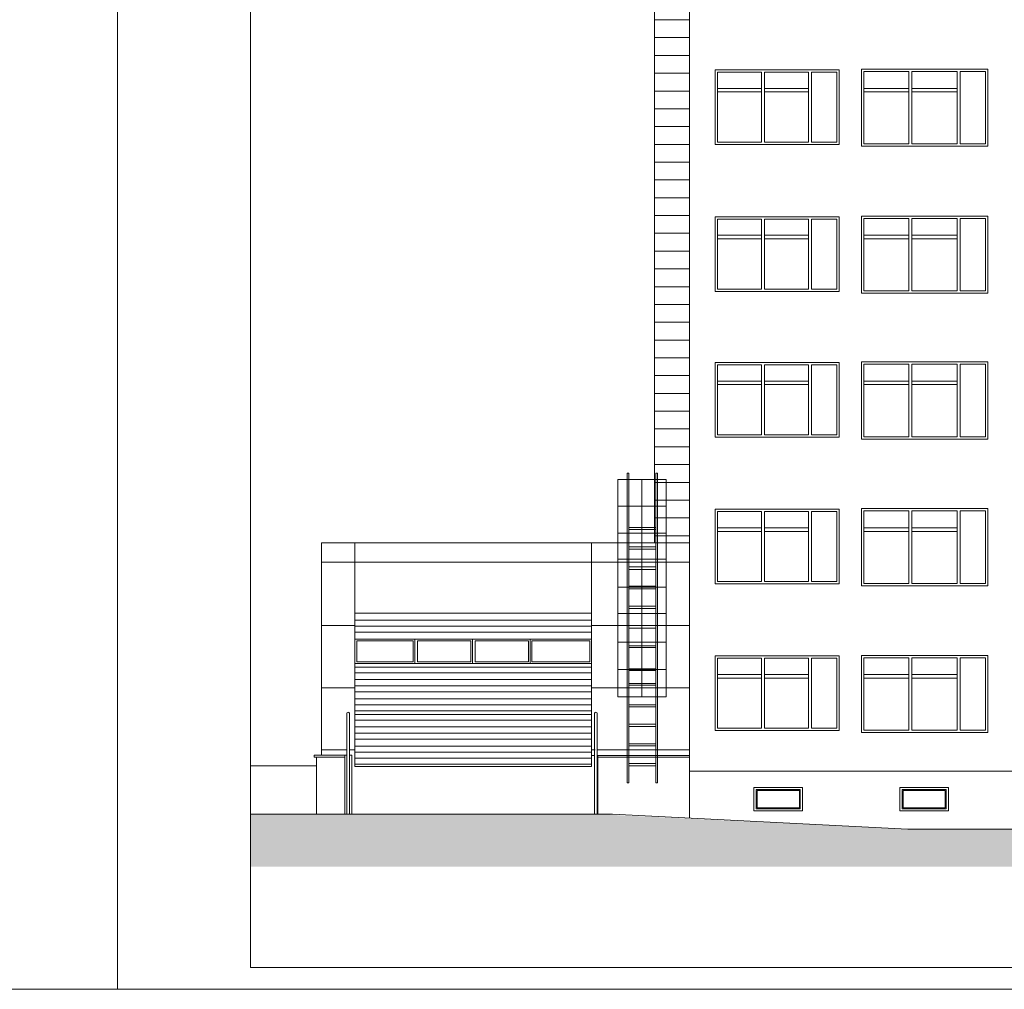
# Paper-space layout 'A-43 ELEWACJE' of a CAD drawing. Header units: millimetres. Extents: x -1100 to 1100, y 0 to 900.
# Tile 1 of 24: x -22 to 199, y 0 to 218. Entities that reach past the tile are written whole.
import ezdxf
from ezdxf.xclip import XClip

# ---------------------------------------------------------------- set-up
doc = ezdxf.new("R2010")
doc.units = ezdxf.units.MM
doc.header["$MEASUREMENT"] = 0
doc.header["$XCLIPFRAME"] = 0
for name, color, linetype, lineweight in [('_p. II sufity_2_0_Nr_pióra__1', 7, 'Continuous', 20), ('A_Arkusz_Nr_pióra__1', 7, 'Continuous', 20), ('A_ściany proj_Nr_pióra__1', 7, 'Continuous', 20), ('A_ściany_Nr_pióra__1', 7, 'Continuous', 20), ('A_ściany_Nr_pióra__2', 8, 'Continuous', 13), ('A_ściany_Nr_pióra__3', 252, 'Continuous', 13)]:
    doc.layers.add(name, color=color, linetype=linetype, lineweight=lineweight)
doc.layers.add('A_ściany', color=7, linetype='Continuous')
picture_1 = doc.add_image_def('image1.tif', size_in_pixel=(6497, 5315))

# ---------------------------------------------------------------- blocks, each defined once
blk = doc.blocks.new('Rysunek_1_1', base_point=(-473.3395392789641, 1333.998747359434))
at = {"layer": 'A_ściany', "linetype": 'Continuous', "lineweight": 13}
h = blk.add_hatch(dxfattribs=at)
h.set_pattern_fill('BONIE_0001', color=8, style=0, pattern_type=2)
h.set_pattern_definition([(0, (-473.3395392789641, 1333.998747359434), (0, 4), [])])
h.paths.add_polyline_path([(132.4026353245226, 407.6245816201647), (120.721196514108, 407.6245816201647), (120.721196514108, 100.4139201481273), (128.6126353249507, 100.4139201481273), (128.6126353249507, 395.8989118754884), (132.4026353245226, 395.8989118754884)])
blk.add_hatch(color=8, dxfattribs=at).paths.add_polyline_path([(107.9978173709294, 39.36951314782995), (29.899803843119, 39.36951314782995), (29.899803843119, 27.60308684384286), (635.4112396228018, 27.60308684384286), (635.4112396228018, 36.01801946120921), (177.6716649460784, 36.01801946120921)])
at = {"layer": 'A_ściany proj_Nr_pióra__1', "color": 7, "linetype": 'Continuous', "lineweight": 20}
blk.add_line((120.7211960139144, 407.6245843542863), (120.7211960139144, 100.4139221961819), dxfattribs=at)
at = {"layer": 'A_ściany_Nr_pióra__1', "color": 7, "linetype": 'Continuous', "lineweight": 20}
for p, q in [((128.6126372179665, 38.49637854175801), (128.6126372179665, 395.8989086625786)), ((45.83249198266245, 100.4139221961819), (45.83249198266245, 52.6590851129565)), ((45.83249198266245, 100.4139221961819), (128.6126372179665, 100.4139221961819)), ((44.21305601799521, 52.6590851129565), (51.54087698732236, 52.6590851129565)), ((44.21305601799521, 52.6590851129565), (44.21305601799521, 52.19530251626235)), ((44.21305601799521, 52.19530251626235), (51.09424679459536, 52.19530251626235)), ((44.71458112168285, 39.36951801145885), (44.71458112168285, 52.19530251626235)), ((51.09424679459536, 52.6590851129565), (51.09424679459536, 39.36951801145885)), ((52.68353747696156, 52.67335021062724), (52.1506490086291, 52.67335021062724)), ((52.68353747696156, 39.36951801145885), (52.68353747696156, 52.67335021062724)), ((107.2734676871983, 52.58051429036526), (106.5742703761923, 52.58051429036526)), ((107.8832487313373, 52.60099611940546), (128.6126372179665, 52.60099611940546)), ((107.997820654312, 52.60099611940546), (107.997820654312, 39.36951801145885)), ((107.997820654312, 52.18719099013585), (128.6126372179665, 52.18719099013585)), ((44.71458163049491, 50.24116815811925), (29.89980245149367, 50.24116815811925)), ((53.33454384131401, 50.10965681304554), (106.5742703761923, 50.10965681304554)), ((320.3914102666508, 49.01802043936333), (128.6126372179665, 49.01802043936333)), ((29.89979957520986, 39.36951670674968), (111.3289509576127, 39.36951670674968)), ((111.3289509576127, 39.36951670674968), (177.6716615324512, 36.01802309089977)), ((635.4112401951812, 36.01802251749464), (177.6716683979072, 36.01802251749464))]:
    blk.add_line(p, q, dxfattribs=at)
at = {"layer": 'A_ściany_Nr_pióra__2', "color": 8, "linetype": 'Continuous', "lineweight": 13}
for p, q in [((114.582223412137, 46.4096730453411), (114.582223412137, 116.0680848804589)), ((114.9502015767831, 46.4096730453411), (114.9502015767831, 116.0680848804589)), ((121.0782114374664, 46.4096730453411), (121.0782114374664, 116.0680848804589)), ((121.4461896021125, 46.4096730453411), (121.4461896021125, 116.0680848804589)), ((112.5113210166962, 114.6479091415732), (123.390411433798, 114.6479091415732)), ((112.5113210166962, 65.75208981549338), (112.5113210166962, 114.6479091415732)), ((117.8828566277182, 65.75208981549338), (117.8828566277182, 114.6479091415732)), ((123.390411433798, 65.75208981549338), (123.390411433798, 114.6479091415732)), ((112.5113210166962, 108.6541500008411), (123.390411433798, 108.6541500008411)), ((112.5113210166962, 102.5782830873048), (123.390411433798, 102.5782830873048)), ((53.33454384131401, 84.60409761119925), (53.33454384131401, 100.4139221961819)), ((106.5742703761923, 84.60409761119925), (106.5742703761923, 100.4139221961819)), ((45.83249198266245, 96.06349147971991), (128.6126372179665, 96.06349147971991)), ((112.5113210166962, 96.70768560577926), (123.390411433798, 96.70768560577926)), ((112.5113210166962, 90.4134120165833), (123.390411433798, 90.4134120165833)), ((112.5113210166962, 84.54280551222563), (123.390411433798, 84.54280551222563)), ((45.83249198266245, 81.77739767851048), (53.33454384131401, 81.77739767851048)), ((106.5742703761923, 81.77739767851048), (128.6126372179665, 81.77739767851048)), ((112.5113210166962, 78.09746264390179), (123.390411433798, 78.09746264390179)), ((112.5113210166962, 71.91006450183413), (123.390411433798, 71.91006450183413)), ((45.83249198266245, 67.82354260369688), (53.33454384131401, 67.82354260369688)), ((106.5742703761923, 67.82354260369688), (128.6126372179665, 67.82354260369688)), ((112.5113210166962, 65.75208981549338), (123.390411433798, 65.75208981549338)), ((51.54087698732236, 39.36951801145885), (51.54087698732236, 62.10323843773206)), ((52.1506490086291, 39.36951801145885), (52.1506490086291, 62.10323843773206)), ((107.2734676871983, 39.36951801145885), (107.2734676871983, 62.10323843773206)), ((107.8832487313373, 39.36951801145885), (107.8832487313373, 62.10323843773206)), ((45.83249198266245, 53.86968752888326), (51.54087698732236, 53.86968752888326)), ((52.1506490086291, 53.86968752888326), (53.33454384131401, 53.86968752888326)), ((106.5742703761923, 53.86968752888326), (107.388039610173, 53.86968752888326)), ((107.997820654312, 53.86968752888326), (128.6126372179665, 53.86968752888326))]:
    blk.add_line(p, q, dxfattribs=at)
at = {"layer": 'A_ściany_Nr_pióra__2', "color": 8, "linetype": 'Continuous', "lineweight": 13, "flags": 128}
for points in [[(114.9502049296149, 116.0680822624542), (114.5822242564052, 116.0680822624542), (114.5822242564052, 46.4096746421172), (114.9502049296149, 46.4096746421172), (114.9502049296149, 50.25768073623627), (121.0782074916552, 50.25768073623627), (121.0782074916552, 46.4096746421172), (121.446188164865, 46.4096746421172), (121.446188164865, 116.0680822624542), (121.0782074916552, 116.0680822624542), (121.0782074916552, 103.8798912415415), (114.9502049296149, 103.8798912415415)], [(121.0782074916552, 99.49402667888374), (114.9502049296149, 99.49402667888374), (114.9502049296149, 103.3601934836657), (121.0782074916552, 103.3601934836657)], [(114.9502049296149, 99.00320067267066), (121.0782074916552, 99.00320067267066), (121.0782074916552, 94.98035414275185), (114.9502049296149, 94.98035414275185)], [(114.9502049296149, 90.63991523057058), (114.9502049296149, 94.38366435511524), (121.0782074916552, 94.38366435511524), (121.0782074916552, 90.63991523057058)], [(114.9502049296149, 86.18398723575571), (114.9502049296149, 90.03360117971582), (121.0782074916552, 90.03360117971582), (121.0782074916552, 86.18398723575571)], [(114.9502049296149, 85.62579346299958), (121.0782074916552, 85.62579346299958), (121.0782074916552, 81.77740019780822), (114.9502049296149, 81.77740019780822)], [(121.0782074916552, 77.24952689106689), (114.9502049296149, 77.24952689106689), (114.9502049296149, 81.23887845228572), (121.0782074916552, 81.23887845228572)], [(114.9502049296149, 72.05254827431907), (114.9502049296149, 76.83248551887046), (121.0782074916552, 76.83248551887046), (121.0782074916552, 72.05254827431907)], [(114.9502049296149, 71.68362718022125), (121.0782074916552, 71.68362718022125), (121.0782074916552, 68.78037662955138), (114.9502049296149, 68.78037662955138)], [(114.9502049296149, 68.36333525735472), (121.0782074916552, 68.36333525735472), (121.0782074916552, 63.98440033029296), (114.9502049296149, 63.98440033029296)], [(121.0782074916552, 59.62678783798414), (114.9502049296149, 59.62678783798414), (114.9502049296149, 63.4871584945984), (121.0782074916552, 63.4871584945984)], [(114.9502049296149, 55.16745938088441), (114.9502049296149, 59.10548534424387), (121.0782074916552, 59.10548534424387), (121.0782074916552, 55.16745938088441)], [(121.0782074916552, 50.75893233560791), (114.9502049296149, 50.75893233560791), (114.9502049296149, 54.73437791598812), (121.0782074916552, 54.73437791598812)]]:
    blk.add_lwpolyline(points, close=True, dxfattribs=at)
at = {"layer": 'A_ściany_Nr_pióra__2', "color": 8, "linetype": 'Continuous', "lineweight": 13}
for centre in [(51.84576189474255, 62.01154000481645), (107.5783566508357, 62.01154000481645)]:
    blk.add_arc(centre, 0.3183807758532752, 16.73933015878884, 163.2606698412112, dxfattribs=at)
at = {"layer": 'A_ściany_Nr_pióra__3', "color": 252, "linetype": 'Continuous', "lineweight": 13}
for p, q in [((134.3626355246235, 206.7930233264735), (134.3626355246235, 189.9930241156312)), ((162.26263115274, 206.7930233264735), (134.3626355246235, 206.7930233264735)), ((144.8123022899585, 206.2680208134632), (134.8876380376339, 206.2680208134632)), ((134.8876380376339, 206.2680208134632), (134.8876380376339, 190.5180176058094)), ((144.8123022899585, 190.5180176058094), (144.8123022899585, 206.2680208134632)), ((155.3879729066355, 206.2680208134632), (145.4622980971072, 206.2680208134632)), ((145.4622980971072, 206.2680208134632), (145.4622980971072, 190.5180176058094)), ((155.3879729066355, 190.5180176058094), (155.3879729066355, 206.2680208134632)), ((161.7376376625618, 206.2680208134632), (156.0379687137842, 206.2680208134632)), ((156.0379687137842, 206.2680208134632), (156.0379687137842, 190.5180176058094)), ((161.7376376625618, 190.5180176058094), (161.7376376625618, 206.2680208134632)), ((162.26263115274, 189.9930241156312), (162.26263115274, 206.7930233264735)), ((195.6806390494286, 206.9230242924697), (167.2606395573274, 206.9230242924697)), ((167.2606395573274, 206.9230242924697), (167.2606395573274, 189.5630230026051)), ((167.7856330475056, 206.3980217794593), (167.7856330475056, 190.0880255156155)), ((177.9656344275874, 206.3980217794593), (167.7856330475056, 206.3980217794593)), ((177.9656344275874, 190.0880255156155), (177.9656344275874, 206.3980217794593)), ((178.6156392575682, 206.3980217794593), (178.6156392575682, 190.0880255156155)), ((188.8056379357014, 206.3980217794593), (178.6156392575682, 206.3980217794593)), ((188.8056379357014, 190.0880255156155), (188.8056379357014, 206.3980217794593)), ((189.4556337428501, 206.3980217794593), (189.4556337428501, 190.0880255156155)), ((195.1556365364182, 206.3980217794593), (189.4556337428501, 206.3980217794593)), ((195.1556365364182, 190.0880255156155), (195.1556365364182, 206.3980217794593)), ((195.6806390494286, 189.5630230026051), (195.6806390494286, 206.9230242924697)), ((134.8876380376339, 202.5966033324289), (144.8123022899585, 202.5966033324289)), ((134.8876380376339, 201.7966029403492), (144.8123022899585, 201.7966029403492)), ((145.4622980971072, 202.5966033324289), (155.3879729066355, 202.5966033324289)), ((145.4622980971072, 201.7966029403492), (155.3879729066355, 201.7966029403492)), ((167.7856330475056, 202.5966033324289), (177.9656344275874, 202.5966033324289)), ((167.7856330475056, 201.7966029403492), (177.9656344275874, 201.7966029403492)), ((178.6156392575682, 202.5966033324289), (188.8056379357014, 202.5966033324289)), ((178.6156392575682, 201.7966029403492), (188.8056379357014, 201.7966029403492)), ((134.8876380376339, 190.5180176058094), (144.8123022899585, 190.5180176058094)), ((145.4622980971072, 190.5180176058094), (155.3879729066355, 190.5180176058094)), ((156.0379687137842, 190.5180176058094), (161.7376376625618, 190.5180176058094)), ((134.3626355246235, 189.9930241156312), (162.26263115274, 189.9930241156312)), ((167.2606395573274, 189.5630230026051), (195.6806390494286, 189.5630230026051)), ((167.7856330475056, 190.0880255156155), (177.9656344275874, 190.0880255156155)), ((178.6156392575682, 190.0880255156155), (188.8056379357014, 190.0880255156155)), ((189.4556337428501, 190.0880255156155), (195.1556365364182, 190.0880255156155)), ((134.3626355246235, 173.7430206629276), (134.3626355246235, 156.9430214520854)), ((162.26263115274, 173.7430206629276), (134.3626355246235, 173.7430206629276)), ((144.8123022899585, 173.2180181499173), (134.8876380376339, 173.2180181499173)), ((134.8876380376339, 173.2180181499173), (134.8876380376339, 157.4680239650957)), ((144.8123022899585, 157.4680239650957), (144.8123022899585, 173.2180181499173)), ((155.3879729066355, 173.2180181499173), (145.4622980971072, 173.2180181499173)), ((145.4622980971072, 173.2180181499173), (145.4622980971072, 157.4680239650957)), ((155.3879729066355, 157.4680239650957), (155.3879729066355, 173.2180181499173)), ((161.7376376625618, 173.2180181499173), (156.0379687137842, 173.2180181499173)), ((156.0379687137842, 173.2180181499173), (156.0379687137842, 157.4680239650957)), ((161.7376376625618, 157.4680239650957), (161.7376376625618, 173.2180181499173)), ((162.26263115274, 156.9430214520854), (162.26263115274, 173.7430206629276)), ((195.6806390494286, 173.8730216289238), (167.2606395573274, 173.8730216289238)), ((167.2606395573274, 173.8730216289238), (167.2606395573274, 156.5130203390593)), ((167.7856330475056, 173.3480191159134), (167.7856330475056, 157.0380228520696)), ((177.9656344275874, 173.3480191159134), (167.7856330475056, 173.3480191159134)), ((177.9656344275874, 157.0380228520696), (177.9656344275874, 173.3480191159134)), ((178.6156392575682, 173.3480191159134), (178.6156392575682, 157.0380228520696)), ((188.8056379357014, 173.3480191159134), (178.6156392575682, 173.3480191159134)), ((188.8056379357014, 157.0380228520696), (188.8056379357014, 173.3480191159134)), ((189.4556337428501, 173.3480191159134), (189.4556337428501, 157.0380228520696)), ((195.1556365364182, 173.3480191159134), (189.4556337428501, 173.3480191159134)), ((195.1556365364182, 157.0380228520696), (195.1556365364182, 173.3480191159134)), ((195.6806390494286, 156.5130203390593), (195.6806390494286, 173.8730216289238)), ((134.8876380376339, 169.5466096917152), (144.8123022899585, 169.5466096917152)), ((134.8876380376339, 168.7466092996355), (144.8123022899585, 168.7466092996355)), ((145.4622980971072, 169.5466096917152), (155.3879729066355, 169.5466096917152)), ((145.4622980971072, 168.7466092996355), (155.3879729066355, 168.7466092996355)), ((167.7856330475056, 169.5466096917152), (177.9656344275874, 169.5466096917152)), ((167.7856330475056, 168.7466092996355), (177.9656344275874, 168.7466092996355)), ((178.6156392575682, 169.5466096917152), (188.8056379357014, 169.5466096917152)), ((178.6156392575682, 168.7466092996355), (188.8056379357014, 168.7466092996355)), ((134.8876380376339, 157.4680239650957), (144.8123022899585, 157.4680239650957)), ((145.4622980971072, 157.4680239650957), (155.3879729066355, 157.4680239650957)), ((156.0379687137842, 157.4680239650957), (161.7376376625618, 157.4680239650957)), ((134.3626355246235, 156.9430214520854), (162.26263115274, 156.9430214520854)), ((167.2606395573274, 156.5130203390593), (195.6806390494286, 156.5130203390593)), ((167.7856330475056, 157.0380228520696), (177.9656344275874, 157.0380228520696)), ((178.6156392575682, 157.0380228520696), (188.8056379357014, 157.0380228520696)), ((189.4556337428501, 157.0380228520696), (195.1556365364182, 157.0380228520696)), ((134.3626355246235, 140.9680249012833), (134.3626355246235, 124.168025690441)), ((162.26263115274, 140.9680249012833), (134.3626355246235, 140.9680249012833)), ((144.8123022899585, 140.4430223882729), (134.8876380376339, 140.4430223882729)), ((134.8876380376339, 140.4430223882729), (134.8876380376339, 124.6930191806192)), ((144.8123022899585, 124.6930191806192), (144.8123022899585, 140.4430223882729)), ((155.3879729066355, 140.4430223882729), (145.4622980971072, 140.4430223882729)), ((145.4622980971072, 140.4430223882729), (145.4622980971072, 124.6930191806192)), ((155.3879729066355, 124.6930191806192), (155.3879729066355, 140.4430223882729)), ((161.7376376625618, 140.4430223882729), (156.0379687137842, 140.4430223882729)), ((156.0379687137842, 140.4430223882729), (156.0379687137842, 124.6930191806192)), ((161.7376376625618, 124.6930191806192), (161.7376376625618, 140.4430223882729)), ((162.26263115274, 124.168025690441), (162.26263115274, 140.9680249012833)), ((195.6806390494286, 141.0980168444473), (167.2606395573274, 141.0980168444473)), ((167.2606395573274, 141.0980168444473), (167.2606395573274, 123.7380245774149)), ((167.7856330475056, 140.5730233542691), (167.7856330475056, 124.2630180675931)), ((177.9656344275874, 140.5730233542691), (167.7856330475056, 140.5730233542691)), ((177.9656344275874, 124.2630180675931), (177.9656344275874, 140.5730233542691)), ((178.6156392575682, 140.5730233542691), (178.6156392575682, 124.2630180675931)), ((188.8056379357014, 140.5730233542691), (178.6156392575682, 140.5730233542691)), ((188.8056379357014, 124.2630180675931), (188.8056379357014, 140.5730233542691)), ((189.4556337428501, 140.5730233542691), (189.4556337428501, 124.2630180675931)), ((195.1556365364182, 140.5730233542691), (189.4556337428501, 140.5730233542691)), ((195.1556365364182, 124.2630180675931), (195.1556365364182, 140.5730233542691)), ((195.6806390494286, 123.7380245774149), (195.6806390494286, 141.0980168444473)), ((134.8876380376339, 136.7716049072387), (144.8123022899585, 136.7716049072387)), ((134.8876380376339, 135.971604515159), (144.8123022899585, 135.971604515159)), ((145.4622980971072, 136.7716049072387), (155.3879729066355, 136.7716049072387)), ((145.4622980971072, 135.971604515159), (155.3879729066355, 135.971604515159)), ((167.7856330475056, 136.7716049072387), (177.9656344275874, 136.7716049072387)), ((167.7856330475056, 135.971604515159), (177.9656344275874, 135.971604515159)), ((178.6156392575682, 136.7716049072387), (188.8056379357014, 136.7716049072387)), ((178.6156392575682, 135.971604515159), (188.8056379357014, 135.971604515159)), ((134.3626355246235, 124.168025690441), (162.26263115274, 124.168025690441)), ((134.8876380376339, 124.6930191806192), (144.8123022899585, 124.6930191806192)), ((145.4622980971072, 124.6930191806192), (155.3879729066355, 124.6930191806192)), ((156.0379687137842, 124.6930191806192), (161.7376376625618, 124.6930191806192)), ((167.7856330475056, 124.2630180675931), (177.9656344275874, 124.2630180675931)), ((178.6156392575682, 124.2630180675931), (188.8056379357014, 124.2630180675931)), ((189.4556337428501, 124.2630180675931), (195.1556365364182, 124.2630180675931)), ((167.2606395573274, 123.7380245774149), (195.6806390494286, 123.7380245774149)), ((134.3626355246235, 107.9680177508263), (134.3626355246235, 91.16801853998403)), ((162.26263115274, 107.9680177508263), (134.3626355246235, 107.9680177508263)), ((144.8123022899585, 107.4430242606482), (134.8876380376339, 107.4430242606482)), ((134.8876380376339, 107.4430242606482), (134.8876380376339, 91.69302105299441)), ((144.8123022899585, 91.69302105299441), (144.8123022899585, 107.4430242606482)), ((155.3879729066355, 107.4430242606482), (145.4622980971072, 107.4430242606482)), ((145.4622980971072, 107.4430242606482), (145.4622980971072, 91.69302105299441)), ((155.3879729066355, 91.69302105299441), (155.3879729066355, 107.4430242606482)), ((161.7376376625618, 107.4430242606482), (156.0379687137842, 107.4430242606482)), ((156.0379687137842, 107.4430242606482), (156.0379687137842, 91.69302105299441)), ((161.7376376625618, 91.69302105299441), (161.7376376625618, 107.4430242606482)), ((162.26263115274, 91.16801853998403), (162.26263115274, 107.9680177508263)), ((195.6806390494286, 108.0980187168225), (167.2606395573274, 108.0980187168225)), ((167.2606395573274, 108.0980187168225), (167.2606395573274, 90.73801742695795)), ((167.7856330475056, 107.5730252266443), (167.7856330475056, 91.26301993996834)), ((177.9656344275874, 107.5730252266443), (167.7856330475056, 107.5730252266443)), ((177.9656344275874, 91.26301993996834), (177.9656344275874, 107.5730252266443)), ((178.6156392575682, 107.5730252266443), (178.6156392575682, 91.26301993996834)), ((188.8056379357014, 107.5730252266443), (178.6156392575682, 107.5730252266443)), ((188.8056379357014, 91.26301993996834), (188.8056379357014, 107.5730252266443)), ((189.4556337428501, 107.5730252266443), (189.4556337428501, 91.26301993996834)), ((195.1556365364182, 107.5730252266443), (189.4556337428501, 107.5730252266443)), ((195.1556365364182, 91.26301993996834), (195.1556365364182, 107.5730252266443)), ((195.6806390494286, 90.73801742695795), (195.6806390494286, 108.0980187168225)), ((134.8876380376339, 103.7716067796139), (144.8123022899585, 103.7716067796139)), ((134.8876380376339, 102.9716063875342), (144.8123022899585, 102.9716063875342)), ((145.4622980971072, 103.7716067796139), (155.3879729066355, 103.7716067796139)), ((145.4622980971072, 102.9716063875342), (155.3879729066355, 102.9716063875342)), ((167.7856330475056, 103.7716067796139), (177.9656344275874, 103.7716067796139)), ((167.7856330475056, 102.9716063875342), (177.9656344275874, 102.9716063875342)), ((178.6156392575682, 103.7716067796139), (188.8056379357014, 103.7716067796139)), ((178.6156392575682, 102.9716063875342), (188.8056379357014, 102.9716063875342)), ((134.3626355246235, 91.16801853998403), (162.26263115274, 91.16801853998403)), ((134.8876380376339, 91.69302105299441), (144.8123022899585, 91.69302105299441)), ((145.4622980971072, 91.69302105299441), (155.3879729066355, 91.69302105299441)), ((156.0379687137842, 91.69302105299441), (161.7376376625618, 91.69302105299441)), ((167.7856330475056, 91.26301993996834), (177.9656344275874, 91.26301993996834)), ((178.6156392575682, 91.26301993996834), (188.8056379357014, 91.26301993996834)), ((189.4556337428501, 91.26301993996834), (195.1556365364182, 91.26301993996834)), ((167.2606395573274, 90.73801742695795), (195.6806390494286, 90.73801742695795)), ((106.5742703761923, 84.60409761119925), (53.33454384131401, 84.60409761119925)), ((53.33454384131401, 84.60409761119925), (53.33454384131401, 50.10965681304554)), ((106.5742703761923, 84.60409761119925), (106.5742703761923, 50.10965681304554)), ((106.5742703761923, 83.03760762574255), (53.33454384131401, 83.03760762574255)), ((106.5742703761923, 81.67324712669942), (53.33454384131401, 81.67324712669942)), ((106.5742703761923, 80.30888662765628), (53.33454384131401, 80.30888662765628)), ((106.5742703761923, 78.7423966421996), (60.65833160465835, 78.7423966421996)), ((106.5742703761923, 73.25481838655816), (60.65833160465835, 73.25481838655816)), ((134.3626355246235, 74.96801962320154), (134.3626355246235, 58.16802041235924)), ((162.26263115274, 74.96801962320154), (134.3626355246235, 74.96801962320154)), ((144.8123022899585, 74.44301711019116), (134.8876380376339, 74.44301711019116)), ((134.8876380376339, 74.44301711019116), (134.8876380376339, 58.6930229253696)), ((144.8123022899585, 58.6930229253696), (144.8123022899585, 74.44301711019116)), ((155.3879729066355, 74.44301711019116), (145.4622980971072, 74.44301711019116)), ((145.4622980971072, 74.44301711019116), (145.4622980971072, 58.6930229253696)), ((155.3879729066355, 58.6930229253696), (155.3879729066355, 74.44301711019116)), ((161.7376376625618, 74.44301711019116), (156.0379687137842, 74.44301711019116)), ((156.0379687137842, 74.44301711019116), (156.0379687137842, 58.6930229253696)), ((161.7376376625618, 58.6930229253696), (161.7376376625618, 74.44301711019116)), ((162.26263115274, 58.16802041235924), (162.26263115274, 74.96801962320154)), ((195.6806390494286, 75.0980205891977), (167.2606395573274, 75.0980205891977)), ((167.2606395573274, 75.0980205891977), (167.2606395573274, 57.73801929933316)), ((167.7856330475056, 74.57301807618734), (167.7856330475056, 58.26302181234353)), ((177.9656344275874, 74.57301807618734), (167.7856330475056, 74.57301807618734)), ((177.9656344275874, 58.26302181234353), (177.9656344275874, 74.57301807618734)), ((178.6156392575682, 74.57301807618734), (178.6156392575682, 58.26302181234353)), ((188.8056379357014, 74.57301807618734), (178.6156392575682, 74.57301807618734)), ((188.8056379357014, 58.26302181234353), (188.8056379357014, 74.57301807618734)), ((189.4556337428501, 74.57301807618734), (189.4556337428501, 58.26302181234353)), ((195.1556365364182, 74.57301807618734), (189.4556337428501, 74.57301807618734)), ((195.1556365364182, 58.26302181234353), (195.1556365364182, 74.57301807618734)), ((195.6806390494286, 57.73801929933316), (195.6806390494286, 75.0980205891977)), ((106.5742703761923, 72.46419271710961), (53.33454384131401, 72.46419271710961)), ((106.5742703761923, 71.20088793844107), (53.33454384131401, 71.20088793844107)), ((106.5742703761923, 69.63439795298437), (53.33454384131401, 69.63439795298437)), ((134.8876380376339, 70.77160865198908), (144.8123022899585, 70.77160865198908)), ((134.8876380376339, 69.97160825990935), (144.8123022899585, 69.97160825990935)), ((145.4622980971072, 70.77160865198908), (155.3879729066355, 70.77160865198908)), ((145.4622980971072, 69.97160825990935), (155.3879729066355, 69.97160825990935)), ((167.7856330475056, 70.77160865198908), (177.9656344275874, 70.77160865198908)), ((167.7856330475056, 69.97160825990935), (177.9656344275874, 69.97160825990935)), ((178.6156392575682, 70.77160865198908), (188.8056379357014, 70.77160865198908)), ((178.6156392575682, 69.97160825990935), (188.8056379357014, 69.97160825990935)), ((106.5742703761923, 68.27003745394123), (53.33454384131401, 68.27003745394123)), ((106.5742703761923, 66.90567695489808), (53.33454384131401, 66.90567695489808)), ((106.5742703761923, 65.33918696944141), (53.33454384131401, 65.33918696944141)), ((106.5742703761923, 63.97482647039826), (53.33454384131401, 63.97482647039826)), ((106.5742703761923, 62.61046597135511), (53.33454384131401, 62.61046597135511)), ((106.5742703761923, 61.81983127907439), (53.33454384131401, 61.81983127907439)), ((106.5742703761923, 60.55653552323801), (53.33454384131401, 60.55653552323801)), ((106.5742703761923, 58.99004553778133), (53.33454384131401, 58.99004553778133)), ((106.5742703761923, 57.62568503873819), (53.33454384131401, 57.62568503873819)), ((134.3626355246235, 58.16802041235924), (162.26263115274, 58.16802041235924)), ((134.8876380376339, 58.6930229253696), (144.8123022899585, 58.6930229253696)), ((145.4622980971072, 58.6930229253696), (155.3879729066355, 58.6930229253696)), ((156.0379687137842, 58.6930229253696), (161.7376376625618, 58.6930229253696)), ((167.2606395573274, 57.73801929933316), (195.6806390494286, 57.73801929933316)), ((167.7856330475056, 58.26302181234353), (177.9656344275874, 58.26302181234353)), ((178.6156392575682, 58.26302181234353), (188.8056379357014, 58.26302181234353)), ((189.4556337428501, 58.26302181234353), (195.1556365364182, 58.26302181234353)), ((106.5742703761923, 56.26131551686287), (53.33454384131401, 56.26131551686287)), ((106.5742703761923, 54.69482553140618), (53.33454384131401, 54.69482553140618)), ((106.5742703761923, 53.33046503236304), (53.33454384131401, 53.33046503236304)), ((106.5742703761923, 51.9661045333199), (53.33454384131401, 51.9661045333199)), ((106.5742703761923, 50.60174403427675), (53.33454384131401, 50.60174403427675))]:
    blk.add_line(p, q, dxfattribs=at)
at = {"layer": 'A_ściany_Nr_pióra__3', "color": 252, "linetype": 'Continuous', "lineweight": 13, "flags": 128}
for points in [[(53.33454190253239, 78.74239491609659), (53.33454190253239, 73.25481961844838), (66.81721289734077, 73.25481961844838), (66.81721289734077, 78.74239491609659)], [(53.8352330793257, 78.36731703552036), (53.8352330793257, 73.62989749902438), (66.44213501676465, 73.62989749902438), (66.44213501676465, 78.36731703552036)], [(66.81721289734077, 78.74239491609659), (66.81721289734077, 73.25481961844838), (79.8037997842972, 73.25481961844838), (79.8037997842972, 78.74239491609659)], [(67.45142172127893, 78.36731703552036), (67.45142172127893, 73.62989749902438), (79.42872190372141, 73.62989749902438), (79.42872190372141, 78.36731703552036)], [(79.8037997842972, 78.74239491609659), (79.8037997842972, 73.25481961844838), (92.79038667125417, 73.25481961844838), (92.79038667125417, 78.74239491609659)], [(80.43800860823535, 78.36731703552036), (80.43800860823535, 73.62989749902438), (92.41530879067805, 73.62989749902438), (92.41530879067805, 78.36731703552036)], [(92.79038667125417, 78.74239491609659), (92.79038667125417, 73.25481961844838), (106.5742660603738, 73.25481961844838), (106.5742660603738, 78.74239491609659)], [(93.16546455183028, 78.36731703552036), (93.16546455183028, 73.62989749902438), (106.1991881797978, 73.62989749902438), (106.1991881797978, 78.36731703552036)], [(143.1075174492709, 45.40006949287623), (154.0087469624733, 45.40006949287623), (154.0087469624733, 40.10026225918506), (143.1075174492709, 40.10026225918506)], [(143.6075174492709, 44.90006949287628), (153.5087469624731, 44.90006949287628), (153.5087469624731, 40.60026225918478), (143.6075174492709, 40.60026225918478)], [(143.807517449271, 44.7000694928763), (153.308746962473, 44.7000694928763), (153.308746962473, 40.80026225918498), (143.807517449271, 40.80026225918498)], [(175.9352852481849, 45.40006949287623), (186.8365147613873, 45.40006949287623), (186.8365147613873, 40.10026225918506), (175.9352852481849, 40.10026225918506)], [(176.435285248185, 44.90006949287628), (186.3365147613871, 44.90006949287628), (186.3365147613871, 40.60026225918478), (176.435285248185, 40.60026225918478)], [(176.6352852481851, 44.7000694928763), (186.136514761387, 44.7000694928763), (186.136514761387, 40.80026225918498), (176.6352852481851, 40.80026225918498)]]:
    blk.add_lwpolyline(points, close=True, dxfattribs=at)
blk = doc.blocks.new('Rysunek_2_2', base_point=(-549.9999583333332, 450.0001944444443))
at = {"layer": '_p. II sufity_2_0_Nr_pióra__1', "color": 7, "lineweight": 20}
image = blk.add_image(picture_1, insert=(-1099.999916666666, 0.0003888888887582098), size_in_units=(1099.9999166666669, 899.9996111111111), dxfattribs=at)
image.set_boundary_path([(-0.5, -0.5), (6496.5, 5314.5)])

psp = doc.layouts.new('A-43 ELEWACJE')

# ---------------------------------------------------------------- linework, layer by layer
at = {"layer": 'A_Arkusz_Nr_pióra__1', "color": 7, "linetype": 'Continuous', "lineweight": 20}
for p in [(29.90003742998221, 895.1), (1095.1, 4.90000140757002)]:
    psp.add_line(p, (29.89980349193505, 4.900326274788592), dxfattribs=at)
at = {"layer": 'A_Arkusz_Nr_pióra__1', "color": 7, "linetype": 'Continuous', "lineweight": 20, "flags": 128}
psp.add_lwpolyline([(-5.551115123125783e-14, 900), (1100, 899.9999999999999), (1100, 0), (-5.551115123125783e-14, 5.551115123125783e-14)], close=True, dxfattribs=at)

# ---------------------------------------------------------------- block references
at = {"color": 37, "linetype": 'Continuous', "lineweight": 5, "true_color": 0x656532}
ref = psp.add_blockref('Rysunek_2_2', (-549.9999583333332, 450.0001944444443), dxfattribs=at)
XClip(ref).set_block_clipping_path([(-1099.999916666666, 0.0003888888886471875), (0, 899.9999999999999)])
ref = psp.add_blockref('Rysunek_1_1', (-473.3395392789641, 1333.998747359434), dxfattribs=at)
XClip(ref).set_block_clipping_path([(29.89980349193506, 21.55652543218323), (635.4112434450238, 454.3579568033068)])

doc.saveas('drawing.dxf')
